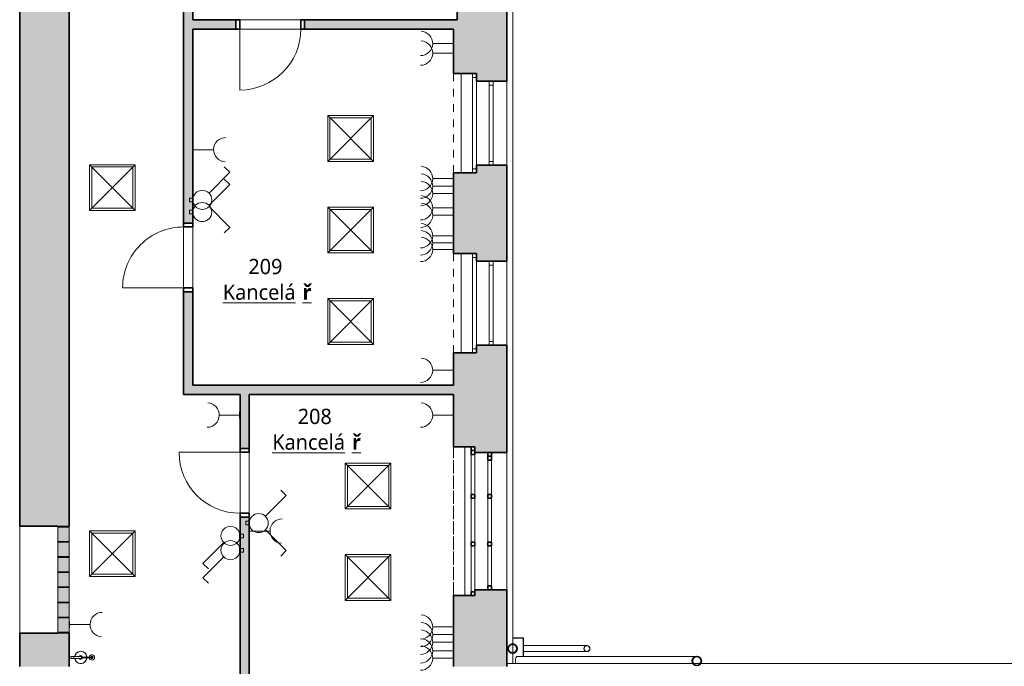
# Model space of a CAD drawing. Header units: metres. Extents: x -0.2 to 46.8, y -4.9 to 28.
# Tile 9 of 15: x -0.2 to 12.7, y 14.8 to 23.2. Entities that reach past the tile are written whole.
import ezdxf

# ---------------------------------------------------------------- set-up
doc = ezdxf.new("R2010")
doc.units = ezdxf.units.M
doc.linetypes.add('AV - Cerch_ 1 tecka 4mm', pattern=[0.006, 0.004, -0.001, 0, -0.001])
doc.layers.add('AV-MISTNOSTI', color=5, linetype='Continuous', lineweight=5, true_color=0x0000ff)
doc.layers.add('AV-TEXTY', color=5, linetype='Continuous', lineweight=13, true_color=0x0000ff)
doc.layers.add('AV-SRAFY', color=7, linetype='Continuous', lineweight=35)
doc.layers.add('AV-STAVBA', color=7, linetype='Continuous', lineweight=18)
doc.styles.add('Trebuchet MS_B', font='trebuc.ttf', dxfattribs={"height": 0.2})

# ---------------------------------------------------------------- blocks, each defined once
blk = doc.blocks.new('DO_1-P_Obl__členěné_1111_nadsvětlík - 800x2020_100-975161-2NP')
at = {"layer": 'AV-STAVBA', "color": 254, "true_color": 0xcccccc}
for p, q in [((-0.404, 0.73), (-0.404, -0.07)), ((-0.404, -0.07), (0.396, -0.07)), ((-0.404, -0.19), (-0.404, -0.07)), ((0.396, -0.19), (0.396, -0.07)), ((0.396, -0.07), (0.396, -0.19)), ((-0.454, -0.19), (-0.404, -0.19)), ((-0.404, -0.19), (0.396, -0.19)), ((0.396, -0.19), (0.446, -0.19))]:
    blk.add_line(p, q, dxfattribs=at)
at = {"layer": 'AV-STAVBA', "color": 254, "lineweight": 35, "true_color": 0xcccccc}
for p, q in [((-0.404, -0.07), (-0.454, -0.07)), ((-0.454, -0.07), (-0.454, -0.19)), ((-0.404, -0.19), (-0.404, -0.07)), ((0.446, -0.07), (0.396, -0.07)), ((0.396, -0.07), (0.396, -0.19)), ((0.446, -0.19), (0.446, -0.07)), ((-0.454, -0.19), (-0.404, -0.19)), ((0.396, -0.19), (0.446, -0.19))]:
    blk.add_line(p, q, dxfattribs=at)
at = {"layer": 'AV-STAVBA', "color": 254, "linetype": 'AV - Cerch_ 1 tecka 4mm', "true_color": 0xcccccc}
for p, q in [((-0.404, -0.07), (0.396, -0.07)), ((-0.454, -0.19), (0.446, -0.19)), ((-0.404, -0.19), (0.396, -0.19))]:
    blk.add_line(p, q, dxfattribs=at)
at = {"layer": 'AV-STAVBA', "color": 254, "true_color": 0xcccccc}
blk.add_arc((-0.404, -0.07), 0.8, 360, 90, dxfattribs=at)
blk = doc.blocks.new('DO_1-L_Obl__členěné_1111 - 800x2020_100-969883-2NP')
at = {"layer": 'AV-STAVBA', "color": 254, "true_color": 0xcccccc}
for p, q in [((0.4, 0.73), (0.4, -0.07)), ((-0.4, -0.07), (0.4, -0.07)), ((-0.4, -0.19), (-0.4, -0.07)), ((0.4, -0.19), (0.4, -0.07)), ((0.4, -0.07), (0.4, -0.19)), ((-0.45, -0.19), (-0.4, -0.19)), ((-0.4, -0.19), (0.4, -0.19)), ((0.4, -0.19), (0.45, -0.19))]:
    blk.add_line(p, q, dxfattribs=at)
at = {"layer": 'AV-STAVBA', "color": 254, "lineweight": 35, "true_color": 0xcccccc}
for p, q in [((-0.4, -0.07), (-0.45, -0.07)), ((-0.45, -0.07), (-0.45, -0.19)), ((-0.4, -0.19), (-0.4, -0.07)), ((0.45, -0.07), (0.4, -0.07)), ((0.4, -0.07), (0.4, -0.19)), ((0.45, -0.19), (0.45, -0.07)), ((-0.45, -0.19), (-0.4, -0.19)), ((0.4, -0.19), (0.45, -0.19))]:
    blk.add_line(p, q, dxfattribs=at)
at = {"layer": 'AV-STAVBA', "color": 254, "linetype": 'AV - Cerch_ 1 tecka 4mm', "true_color": 0xcccccc}
for p, q in [((-0.4, -0.07), (0.4, -0.07)), ((-0.45, -0.19), (0.45, -0.19)), ((-0.4, -0.19), (0.4, -0.19))]:
    blk.add_line(p, q, dxfattribs=at)
at = {"layer": 'AV-STAVBA', "color": 254, "true_color": 0xcccccc}
blk.add_arc((0.4, -0.07), 0.8, 90, 180, dxfattribs=at)
blk = doc.blocks.new('DO_1-L_Obl__členěné_1111_nadsvětlík - 800x2000-977328-2NP')
at = {"layer": 'AV-STAVBA', "color": 254, "true_color": 0xcccccc}
for p, q in [((0.396, 0.73), (0.396, -0.07)), ((-0.404, -0.07), (0.396, -0.07)), ((-0.404, -0.19), (-0.404, -0.07)), ((0.396, -0.19), (0.396, -0.07)), ((0.396, -0.07), (0.396, -0.19)), ((-0.454, -0.19), (-0.404, -0.19)), ((-0.404, -0.19), (0.396, -0.19)), ((0.396, -0.19), (0.446, -0.19))]:
    blk.add_line(p, q, dxfattribs=at)
at = {"layer": 'AV-STAVBA', "color": 254, "lineweight": 35, "true_color": 0xcccccc}
for p, q in [((-0.404, -0.07), (-0.454, -0.07)), ((-0.454, -0.07), (-0.454, -0.19)), ((-0.404, -0.19), (-0.404, -0.07)), ((0.446, -0.07), (0.396, -0.07)), ((0.396, -0.07), (0.396, -0.19)), ((0.446, -0.19), (0.446, -0.07)), ((-0.454, -0.19), (-0.404, -0.19)), ((0.396, -0.19), (0.446, -0.19))]:
    blk.add_line(p, q, dxfattribs=at)
at = {"layer": 'AV-STAVBA', "color": 254, "linetype": 'AV - Cerch_ 1 tecka 4mm', "true_color": 0xcccccc}
for p, q in [((-0.404, -0.07), (0.396, -0.07)), ((-0.454, -0.19), (0.446, -0.19)), ((-0.404, -0.19), (0.396, -0.19))]:
    blk.add_line(p, q, dxfattribs=at)
at = {"layer": 'AV-STAVBA', "color": 254, "true_color": 0xcccccc}
blk.add_arc((0.396, -0.07), 0.8, 90, 180, dxfattribs=at)
blk = doc.blocks.new('WI_Luxfery - 1400x1800-1175735-2NP')
at = {"layer": 'AV-STAVBA', "linetype": 'AV - Cerch_ 1 tecka 4mm', "true_color": 0xdbdbdb}
for points in [[(0.635, 0.325), (-0.765, 0.325), (-0.765, 0.175), (0.635, 0.175)], [(-0.755, 0.325), (-0.765, 0.325), (-0.765, 0.175), (-0.755, 0.175)], [(-0.556, 0.325), (-0.566, 0.325), (-0.566, 0.175), (-0.556, 0.175)], [(-0.358, 0.325), (-0.368, 0.325), (-0.368, 0.175), (-0.358, 0.175)], [(-0.159, 0.325), (-0.169, 0.325), (-0.169, 0.175), (-0.159, 0.175)], [(0.039, 0.325), (0.029, 0.325), (0.029, 0.175), (0.039, 0.175)], [(0.238, 0.325), (0.228, 0.325), (0.228, 0.175), (0.238, 0.175)], [(0.436, 0.325), (0.426, 0.325), (0.426, 0.175), (0.436, 0.175)], [(0.635, 0.325), (0.625, 0.325), (0.625, 0.175), (0.635, 0.175)]]:
    blk.add_hatch(color=254, dxfattribs=at).paths.add_polyline_path(points)
at = {"layer": 'AV-STAVBA', "color": 254, "true_color": 0xcccccc}
for p, q in [((-0.765, 0.175), (-0.765, 0.325)), ((-0.765, 0.325), (0.635, 0.325)), ((-0.765, 0.325), (-0.765, 0.175)), ((-0.755, 0.325), (-0.765, 0.325)), ((-0.755, 0.175), (-0.755, 0.325)), ((-0.566, 0.325), (-0.566, 0.175)), ((-0.556, 0.325), (-0.566, 0.325)), ((-0.556, 0.175), (-0.556, 0.325)), ((-0.368, 0.325), (-0.368, 0.175)), ((-0.358, 0.325), (-0.368, 0.325)), ((-0.358, 0.175), (-0.358, 0.325)), ((-0.169, 0.325), (-0.169, 0.175)), ((-0.159, 0.325), (-0.169, 0.325)), ((-0.159, 0.175), (-0.159, 0.325)), ((0.029, 0.325), (0.029, 0.175)), ((0.039, 0.325), (0.029, 0.325)), ((0.039, 0.175), (0.039, 0.325)), ((0.228, 0.325), (0.228, 0.175)), ((0.238, 0.325), (0.228, 0.325)), ((0.238, 0.175), (0.238, 0.325)), ((0.426, 0.325), (0.426, 0.175)), ((0.436, 0.325), (0.426, 0.325)), ((0.436, 0.175), (0.436, 0.325)), ((0.625, 0.325), (0.625, 0.175)), ((0.635, 0.325), (0.625, 0.325)), ((0.635, 0.325), (0.635, 0.175)), ((0.635, 0.175), (0.635, 0.325)), ((0.635, 0.175), (-0.765, 0.175)), ((-0.765, 0.175), (-0.755, 0.175)), ((-0.566, 0.175), (-0.556, 0.175)), ((-0.368, 0.175), (-0.358, 0.175)), ((-0.169, 0.175), (-0.159, 0.175)), ((0.029, 0.175), (0.039, 0.175)), ((0.228, 0.175), (0.238, 0.175)), ((0.426, 0.175), (0.436, 0.175)), ((0.625, 0.175), (0.635, 0.175))]:
    blk.add_line(p, q, dxfattribs=at)
at = {"layer": 'AV-STAVBA', "color": 254, "linetype": 'AV - Cerch_ 1 tecka 4mm', "true_color": 0xcccccc}
for p, q in [((-0.765, 0.325), (0.635, 0.325)), ((-0.765, -0.325), (0.635, -0.325))]:
    blk.add_line(p, q, dxfattribs=at)
blk = doc.blocks.new('WI_2-2_dvojité s příčlemi_bez středního sloupku - 1100x2000-1176506-2NP')
at = {"layer": 'AV-STAVBA', "color": 254, "linetype": 'AV - Cerch_ 1 tecka 4mm', "lineweight": 13, "true_color": 0xcccccc}
for p, q in [((-0.55, 0.35), (0.55, 0.35)), ((-0.65, -0.35), (0.65, -0.35))]:
    blk.add_line(p, q, dxfattribs=at)
at = {"layer": 'AV-STAVBA', "color": 254, "true_color": 0xcccccc}
for p, q in [((-0.55, 0.12), (-0.55, 0.17)), ((-0.55, 0.17), (0.55, 0.17)), ((-0.5, 0.12), (-0.5, 0.17)), ((0.5, 0.12), (0.5, 0.17)), ((0.55, 0.12), (0.55, 0.17)), ((-0.55, 0.12), (0.55, 0.12)), ((-0.65, -0.05), (-0.65, -0.1)), ((-0.65, -0.05), (0.65, -0.05)), ((-0.65, -0.1), (0.65, -0.1)), ((-0.6, -0.05), (-0.6, -0.1)), ((0.6, -0.05), (0.6, -0.1)), ((0.65, -0.05), (0.65, -0.1))]:
    blk.add_line(p, q, dxfattribs=at)
blk = doc.blocks.new('GM_Nika_obdélníková - 1300x690-1176920-2NP')
at = {"layer": 'AV-STAVBA', "color": 254, "linetype": 'AV - Cerch_ 1 tecka 4mm', "true_color": 0xcccccc}
blk.add_line((-0.65, 0.35), (0.65, 0.35), dxfattribs=at)
blk = doc.blocks.new('WI_3-3_dvojité_s příčlemi - 1800x2300-1204608-2NP')
at = {"layer": 'AV-STAVBA', "color": 254, "linetype": 'AV - Cerch_ 1 tecka 4mm', "lineweight": 13, "true_color": 0xcccccc}
for p, q in [((0.975, 0.35), (-0.975, 0.35)), ((0.9, 0.35), (-0.9, 0.35)), ((-0.9, 0.35), (0.9, 0.35)), ((0.975, -0.35), (-0.975, -0.35)), ((-0.975, -0.35), (0.975, -0.35)), ((0.9, -0.35), (-0.9, -0.35))]:
    blk.add_line(p, q, dxfattribs=at)
at = {"layer": 'AV-STAVBA', "color": 254, "lineweight": 35, "true_color": 0xcccccc}
for p, q in [((-0.85, 0.15), (-0.9, 0.15)), ((-0.85, 0.1), (-0.85, 0.15)), ((-0.8, 0.15), (-0.85, 0.15)), ((-0.85, 0.15), (-0.85, 0.1)), ((-0.8, 0.1), (-0.8, 0.15)), ((-0.3, 0.15), (-0.35, 0.15)), ((-0.35, 0.15), (-0.35, 0.1)), ((-0.3, 0.1), (-0.3, 0.15)), ((0.325, 0.15), (0.275, 0.15)), ((0.275, 0.15), (0.275, 0.1)), ((0.325, 0.1), (0.325, 0.15)), ((0.9, 0.15), (0.85, 0.15)), ((0.85, 0.15), (0.85, 0.1)), ((-0.9, 0.1), (-0.85, 0.1)), ((-0.85, 0.1), (-0.8, 0.1)), ((-0.35, 0.1), (-0.3, 0.1)), ((0.275, 0.1), (0.325, 0.1)), ((0.85, 0.1), (0.9, 0.1)), ((-0.925, -0.12), (-0.975, -0.12)), ((-0.925, -0.07), (-0.925, -0.12)), ((-0.925, -0.12), (-0.925, -0.07)), ((-0.875, -0.12), (-0.925, -0.12)), ((-0.9, -0.07), (-0.875, -0.07)), ((-0.875, -0.07), (-0.875, -0.12)), ((-0.35, -0.12), (-0.35, -0.07)), ((-0.35, -0.07), (-0.3, -0.07)), ((-0.3, -0.12), (-0.35, -0.12)), ((-0.3, -0.07), (-0.3, -0.12)), ((0.275, -0.12), (0.275, -0.07)), ((0.275, -0.07), (0.325, -0.07)), ((0.325, -0.12), (0.275, -0.12)), ((0.325, -0.07), (0.325, -0.12)), ((0.925, -0.12), (0.925, -0.07)), ((0.975, -0.12), (0.925, -0.12))]:
    blk.add_line(p, q, dxfattribs=at)
at = {"layer": 'AV-STAVBA', "color": 254, "true_color": 0xcccccc}
for p, q in [((-0.9, 0.1), (-0.9, 0.15)), ((-0.9, 0.15), (0.9, 0.15)), ((-0.85, 0.1), (-0.85, 0.15)), ((-0.8, 0.15), (-0.35, 0.15)), ((-0.3, 0.15), (0.275, 0.15)), ((0.325, 0.15), (0.85, 0.15)), ((0.85, 0.1), (0.85, 0.15)), ((0.9, 0.1), (0.9, 0.15)), ((-0.9, 0.1), (0.9, 0.1)), ((-0.35, 0.1), (-0.8, 0.1)), ((0.275, 0.1), (-0.3, 0.1)), ((0.85, 0.1), (0.325, 0.1)), ((-0.975, -0.07), (-0.975, -0.12)), ((-0.975, -0.07), (0.975, -0.07)), ((-0.975, -0.12), (0.975, -0.12)), ((-0.925, -0.07), (-0.925, -0.12)), ((-0.35, -0.07), (-0.875, -0.07)), ((-0.875, -0.12), (-0.35, -0.12)), ((-0.3, -0.12), (0.275, -0.12)), ((0.325, -0.12), (0.925, -0.12)), ((0.925, -0.07), (0.925, -0.12)), ((0.975, -0.07), (0.975, -0.12))]:
    blk.add_line(p, q, dxfattribs=at)
blk = doc.blocks.new('GM_Nika_obdélníková - 1950x660-1192761-2NP')
at = {"layer": 'AV-STAVBA', "color": 254, "linetype": 'AV - Cerch_ 1 tecka 4mm', "true_color": 0xcccccc}
blk.add_line((-0.975, 0.35), (0.975, 0.35), dxfattribs=at)
blk = doc.blocks.new('GM_Dešťový svod_01 - GM_Dešťový svod_01-1503299-2NP')
at = {"layer": 'AV-STAVBA', "color": 254, "true_color": 0xcccccc}
blk.add_line((8.646, 14.883), (6.287, 14.883), dxfattribs=at)
at = {"layer": 'AV-STAVBA', "color": 254, "lineweight": 35, "true_color": 0xcccccc}
for radius, start, end in [(0.06, 0, 180), (0.058, 0, 180), (0.06, 180, 0), (0.058, 180, 0)]:
    blk.add_arc((8.646, 14.823), radius, start, end, dxfattribs=at)
at = {"layer": 'AV-STAVBA', "color": 254, "true_color": 0xcccccc}
for start_param, end_param in [(0, 1.570796), (1.570796, 2.183221)]:
    blk.add_ellipse((6.287, 14.823), major_axis=(0, 0.06), ratio=0.325568, start_param=start_param, end_param=end_param, dxfattribs=at)
for points, knots in [([(8.607, 14.869), (8.606, 14.868), (8.603, 14.865), (8.598, 14.86), (8.595, 14.855), (8.593, 14.851), (8.593, 14.851)], [0.7250892, 0.7250892, 0.7250892, 0.7250892, 0.75, 0.7916667, 0.8333333, 0.8493649, 0.8493649, 0.8493649, 0.8493649]), ([(8.608, 14.867), (8.609, 14.868), (8.61, 14.869), (8.612, 14.87), (8.612, 14.87)], [0.27491083, 0.27491083, 0.27491083, 0.27491083, 0.29166667, 0.29851886, 0.29851886, 0.29851886, 0.29851886]), ([(8.632, 14.882), (8.632, 14.881), (8.63, 14.881), (8.627, 14.88), (8.622, 14.878), (8.616, 14.876), (8.612, 14.873), (8.611, 14.872)], [0.5747034, 0.5747034, 0.5747034, 0.5747034, 0.5833333, 0.6041667, 0.625, 0.6666667, 0.7014811, 0.7014811, 0.7014811, 0.7014811]), ([(8.658, 14.882), (8.656, 14.882), (8.653, 14.883), (8.647, 14.883), (8.642, 14.883), (8.638, 14.883), (8.636, 14.882), (8.635, 14.882)], [0.4386826, 0.4386826, 0.4386826, 0.4386826, 0.4583333, 0.5, 0.5208333, 0.5416667, 0.5613174, 0.5613174, 0.5613174, 0.5613174]), ([(8.682, 14.872), (8.68, 14.873), (8.676, 14.876), (8.669, 14.879), (8.664, 14.881), (8.661, 14.881), (8.66, 14.882)], [0.2985189, 0.2985189, 0.2985189, 0.2985189, 0.3333333, 0.375, 0.4166667, 0.4244677, 0.4244677, 0.4244677, 0.4244677]), ([(8.68, 14.87), (8.681, 14.87), (8.682, 14.869), (8.683, 14.868), (8.684, 14.867)], [0.70148114, 0.70148114, 0.70148114, 0.70148114, 0.70833333, 0.72508917, 0.72508917, 0.72508917, 0.72508917]), ([(8.7, 14.851), (8.699, 14.851), (8.697, 14.855), (8.694, 14.86), (8.689, 14.865), (8.686, 14.868), (8.685, 14.869)], [0.1506351, 0.1506351, 0.1506351, 0.1506351, 0.1666667, 0.2083333, 0.25, 0.2749108, 0.2749108, 0.2749108, 0.2749108]), ([(8.591, 14.847), (8.59, 14.844), (8.587, 14.837), (8.586, 14.828), (8.586, 14.823)], [0.8702188, 0.8702188, 0.8702188, 0.8702188, 0.9166667, 1, 1, 1, 1]), ([(8.586, 14.823), (8.586, 14.818), (8.587, 14.81), (8.59, 14.802), (8.591, 14.799)], [0, 0, 0, 0, 0.0833333, 0.1297812, 0.1297812, 0.1297812, 0.1297812]), ([(8.593, 14.796), (8.593, 14.795), (8.595, 14.793), (8.596, 14.79), (8.597, 14.789)], [0.15063513, 0.15063513, 0.15063513, 0.15063513, 0.16666667, 0.19494079, 0.19494079, 0.19494079, 0.19494079]), ([(8.695, 14.789), (8.696, 14.79), (8.698, 14.793), (8.699, 14.795), (8.7, 14.796)], [0.80505921, 0.80505921, 0.80505921, 0.80505921, 0.83333333, 0.84936487, 0.84936487, 0.84936487, 0.84936487]), ([(8.706, 14.823), (8.706, 14.828), (8.705, 14.837), (8.702, 14.844), (8.701, 14.847)], [0, 0, 0, 0, 0.0833333, 0.1297812, 0.1297812, 0.1297812, 0.1297812]), ([(8.701, 14.799), (8.702, 14.802), (8.705, 14.81), (8.706, 14.818), (8.706, 14.823)], [0.8702188, 0.8702188, 0.8702188, 0.8702188, 0.9166667, 1, 1, 1, 1])]:
    blk.add_open_spline(points, degree=3, knots=knots, dxfattribs=at)
for points in [[(8.633, 14.88), (8.633, 14.88), (8.634, 14.88), (8.635, 14.88)], [(8.657, 14.88), (8.658, 14.88), (8.659, 14.88), (8.66, 14.88)], [(8.593, 14.846), (8.593, 14.847), (8.594, 14.849), (8.595, 14.85)], [(8.595, 14.797), (8.594, 14.798), (8.593, 14.799), (8.593, 14.8)], [(8.698, 14.85), (8.698, 14.849), (8.699, 14.847), (8.699, 14.846)], [(8.699, 14.8), (8.699, 14.799), (8.698, 14.798), (8.698, 14.797)]]:
    blk.add_open_spline(points, degree=3, dxfattribs=at)
blk = doc.blocks.new('GM_Dešťový svod_02 - GM_Dešťový svod_02-1503358-2NP')
at = {"layer": 'AV-STAVBA', "color": 254, "true_color": 0xcccccc}
for p, q in [((6.375, 15.128), (6.235, 15.128)), ((6.235, 15.123), (6.37, 15.123)), ((6.37, 15.123), (6.37, 14.883)), ((6.375, 14.883), (6.375, 15.128)), ((7.205, 15.025), (6.375, 15.025)), ((6.375, 14.945), (7.205, 14.945))]:
    blk.add_line(p, q, dxfattribs=at)
at = {"layer": 'AV-STAVBA', "color": 254, "lineweight": 35, "true_color": 0xcccccc}
for radius, start, end in [(0.06, 0, 180), (0.06, 180, 0), (0.058, 0, 180), (0.058, 180, 0)]:
    blk.add_arc((6.23, 14.985), radius, start, end, dxfattribs=at)
at = {"layer": 'AV-STAVBA', "color": 254, "true_color": 0xcccccc}
for radius, start, end in [(0.04, 0, 180), (0.04, 180, 0), (0.038, 0, 180), (0.038, 180, 0)]:
    blk.add_arc((7.205, 14.985), radius, start, end, dxfattribs=at)
blk = doc.blocks.new('GM_Hasicí přístroj - Hasici pristroj-1546942-2NP')
at = {"layer": 'AV-STAVBA', "color": 254, "lineweight": 13, "true_color": 0xcccccc}
for p, q in [((-0.043, 0.004), (-0.101, 0.004)), ((-0.042, 0.011), (0.058, 0.011)), ((-0.042, 0.011), (-0.042, -0.014)), ((0.058, 0.011), (0.06, 0.011)), ((0.058, 0.011), (0.058, -0.014)), ((0.06, 0.011), (0.098, 0.011)), ((0.06, 0.011), (0.06, -0.014)), ((0.098, 0.011), (0.098, -0.014)), ((-0.101, -0.006), (-0.043, -0.006)), ((0.058, -0.014), (-0.042, -0.014)), ((0.06, -0.014), (0.058, -0.014)), ((0.098, -0.014), (0.06, -0.014))]:
    blk.add_line(p, q, dxfattribs=at)
at = {"layer": 'AV-STAVBA', "color": 254, "lineweight": 13, "true_color": 0xcccccc, "flags": 128}
for points in [[(-0.101, 0.004), (-0.103, 0.004), (-0.106, 0.004), (-0.109, 0.004), (-0.112, 0.004), (-0.115, 0.004), (-0.118, 0.004), (-0.121, 0.004), (-0.123, 0.004), (-0.126, 0.004), (-0.129, 0.004), (-0.131, 0.004), (-0.134, 0.004), (-0.137, 0.004), (-0.139, 0.004), (-0.142, 0.004), (-0.144, 0.004), (-0.147, 0.004), (-0.149, 0.004), (-0.151, 0.004), (-0.153, 0.004), (-0.156, 0.004), (-0.158, 0.004), (-0.16, 0.004), (-0.162, 0.004), (-0.163, 0.004), (-0.165, 0.004), (-0.167, 0.004), (-0.168, 0.004), (-0.17, 0.004), (-0.171, 0.004), (-0.171, 0.004)], [(-0.171, -0.006), (-0.17, -0.006), (-0.169, -0.006), (-0.167, -0.006), (-0.166, -0.006), (-0.164, -0.006), (-0.162, -0.006), (-0.16, -0.006), (-0.158, -0.006), (-0.156, -0.006), (-0.154, -0.006), (-0.152, -0.006), (-0.15, -0.006), (-0.148, -0.006), (-0.145, -0.006), (-0.143, -0.006), (-0.14, -0.006), (-0.138, -0.006), (-0.135, -0.006), (-0.133, -0.006), (-0.13, -0.006), (-0.127, -0.006), (-0.124, -0.006), (-0.122, -0.006), (-0.119, -0.006), (-0.116, -0.006), (-0.113, -0.006), (-0.11, -0.006), (-0.107, -0.006), (-0.105, -0.006), (-0.102, -0.006), (-0.101, -0.006)]]:
    blk.add_lwpolyline(points, dxfattribs=at)
at = {"layer": 'AV-STAVBA', "color": 254, "lineweight": 13, "true_color": 0xcccccc}
for centre, radius, start, end in [((-0.177, -0.001), 0.035, 7.2375, 180), ((-0.176, -0.001), 0.015, 18.6492, 180), ((-0.176, -0.001), 0.015, 165, 180), ((-0.176, -0.001), 0.015, 105, 134.9362), ((-0.171, -0.001), 0.005, 150, 180), ((-0.171, -0.001), 0.005, 90, 120), ((-0.176, -0.001), 0.015, 45.0638, 75), ((-0.176, -0.001), 0.015, 18.6492, 44.9362), ((-0.031, -0.001), 0.08, 90, 176.3766), ((-0.031, -0.001), 0.08, 159.9713, 176.4282), ((-0.031, -0.001), 0.08, 114.9713, 155.0287), ((-0.031, -0.001), 0.08, 90, 110.0287), ((-0.031, -0.001), 0.025, 90, 169.2003), ((-0.031, -0.001), 0.08, 69.9713, 90), ((-0.031, -0.001), 0.08, 9.1868, 90), ((-0.031, -0.001), 0.025, 30, 90), ((-0.031, -0.001), 0.08, 24.9713, 65.0287), ((-0.031, -0.001), 0.08, 9.0556, 20.0287), ((-0.177, -0.001), 0.035, 180, 351.9689), ((-0.176, -0.001), 0.015, 174.9501, 180), ((-0.176, -0.001), 0.015, 180, 185.0499), ((-0.176, -0.001), 0.015, 180, 224.9362), ((-0.176, -0.001), 0.015, 180, 341.9765), ((-0.176, -0.001), 0.015, 240, 270), ((-0.171, -0.001), 0.005, 180, 210), ((-0.171, -0.001), 0.005, 240, 300), ((-0.176, -0.001), 0.015, 330, 341.9765), ((-0.031, -0.001), 0.08, 183.5619, 200.0287), ((-0.031, -0.001), 0.08, 183.6137, 270), ((-0.031, -0.001), 0.08, 204.9713, 245.0287), ((-0.031, -0.001), 0.08, 249.9713, 270), ((-0.031, -0.001), 0.025, 190.7995, 270), ((-0.031, -0.001), 0.08, 270, 350.8132), ((-0.031, -0.001), 0.025, 270, 330), ((-0.031, -0.001), 0.08, 270, 290.0287), ((-0.031, -0.001), 0.08, 294.9713, 335.0287), ((-0.031, -0.001), 0.08, 339.9713, 350.9444)]:
    blk.add_arc(centre, radius, start, end, dxfattribs=at)
for points, knots in [([(-0.176, -0.001), (-0.176, -0.001), (-0.176, 0), (-0.175, 0.002), (-0.174, 0.003), (-0.173, 0.003), (-0.173, 0.003), (-0.172, 0.003)], [0, 0, 0, 0, 0.1111111, 0.2222222, 0.3333333, 0.3888889, 0.4444444, 0.4444444, 0.4444444, 0.4444444]), ([(-0.169, -0.006), (-0.169, -0.006), (-0.17, -0.006), (-0.171, -0.006), (-0.171, -0.006), (-0.172, -0.006), (-0.173, -0.006), (-0.174, -0.006), (-0.175, -0.005), (-0.176, -0.003), (-0.176, -0.002), (-0.176, -0.001)], [0.3333333, 0.3333333, 0.3333333, 0.3333333, 0.3888889, 0.4444444, 0.5, 0.5555556, 0.6111111, 0.6666667, 0.7777778, 0.8888889, 1, 1, 1, 1])]:
    blk.add_open_spline(points, degree=3, knots=knots, dxfattribs=at)
for points in [[(-0.1, -0.001), (-0.1, -0.001), (-0.1, 0), (-0.1, 0.002), (-0.101, 0.003), (-0.101, 0.003), (-0.101, 0.003)], [(-0.101, -0.006), (-0.101, -0.006), (-0.101, -0.006), (-0.1, -0.005), (-0.1, -0.003), (-0.1, -0.002), (-0.1, -0.001)]]:
    blk.add_open_spline(points, degree=3, dxfattribs=at)
blk = doc.blocks.new('Řísma 2NP_ vnitroblok - Řísma 2NP_ vnitroblok-1646675-2NP')
at = {"layer": 'AV-STAVBA', "color": 254, "true_color": 0xcccccc}
for p, q in [((6.155, 14.789), (8.599, 14.789)), ((8.601, 14.789), (8.691, 14.789)), ((8.694, 14.789), (25.132, 14.789))]:
    blk.add_line(p, q, dxfattribs=at)
blk = doc.blocks.new('Římsa vnitroblok - Římsa vnitroblok-1647102-2NP')
at = {"layer": 'AV-STAVBA', "color": 254, "true_color": 0xcccccc}
for p, q in [((6.155, 27.996), (6.235, 27.996)), ((6.235, 15.044), (6.235, 27.996)), ((6.235, 14.929), (6.235, 15.042)), ((6.235, 14.789), (6.235, 14.927))]:
    blk.add_line(p, q, dxfattribs=at)
blk = doc.blocks.new('D0089 - 1514 - OÚPSŘ_Benešova_rvt-1-2NP')
at = {"layer": 'AV-SRAFY', "lineweight": 18, "true_color": 0xcccccc}
h = blk.add_hatch(color=254, dxfattribs=at)
h.paths.add_polyline_path([(0.415, 14.748), (0.415, 15.188), (-0.235, 15.188), (-0.235, 14.748), (0.225, 14.748)])
h.paths.add_polyline_path([(-0.235, 16.588), (0.415, 16.588), (0.415, 27.996), (-0.235, 27.996), (-0.235, 18.468)])
h = blk.add_hatch(color=254, dxfattribs=at)
h.paths.add_polyline_path([(2.035, 18.438), (2.035, 19.663), (1.915, 19.663), (1.915, 18.438)])
h.paths.add_polyline_path([(1.915, 20.563), (2.035, 20.563), (2.035, 23.918), (1.915, 23.918), (1.915, 21.356)])
h.paths.add_polyline_path([(1.915, 24.818), (2.035, 24.818), (2.035, 27.946), (1.915, 27.946), (1.915, 27.133)])
h = blk.add_hatch(color=254, dxfattribs=at)
h.paths.add_polyline_path([(5.505, 23.228), (6.155, 23.228), (6.155, 23.693), (5.805, 23.693), (5.805, 23.593), (5.505, 23.593)])
h.paths.add_polyline_path([(6.155, 24.793), (6.155, 26.096), (5.785, 26.096), (5.785, 26.031), (5.505, 26.031), (5.505, 24.893), (5.805, 24.893), (5.805, 24.793)])
h.paths.add_polyline_path([(6.155, 27.816), (6.155, 27.996), (5.505, 27.996), (5.505, 27.881), (5.785, 27.881), (5.785, 27.816)])
h = blk.add_hatch(color=254, dxfattribs=at)
h.paths.add_polyline_path([(3.755, 23.108), (5.455, 23.108), (5.455, 23.228), (3.502, 23.228), (3.502, 23.108)])
h.paths.add_polyline_path([(2.602, 23.108), (2.602, 23.228), (2.035, 23.228), (2.035, 23.108)])
h = blk.add_hatch(color=254, dxfattribs=at)
h.paths.add_polyline_path([(5.788, 14.748), (6.155, 14.748), (6.155, 15.756), (5.735, 15.756), (5.735, 15.681), (5.455, 15.681), (5.455, 14.748)])
h.paths.add_polyline_path([(5.735, 17.556), (6.155, 17.556), (6.155, 18.963), (5.755, 18.963), (5.755, 18.863), (5.455, 18.863), (5.455, 17.631), (5.735, 17.631)])
h.paths.add_polyline_path([(6.155, 20.063), (6.155, 21.323), (5.755, 21.323), (5.755, 21.223), (5.455, 21.223), (5.455, 20.163), (5.755, 20.163), (5.755, 20.063)])
h.paths.add_polyline_path([(6.155, 22.423), (6.155, 23.228), (5.455, 23.228), (5.455, 22.523), (5.755, 22.523), (5.755, 22.423)])
blk.add_hatch(color=254, dxfattribs=at).paths.add_polyline_path([(5.455, 18.318), (5.455, 18.438), (1.915, 18.438), (1.915, 18.318), (3.755, 18.318)])
h = blk.add_hatch(color=254, dxfattribs=at)
h.paths.add_polyline_path([(2.775, 9.988), (2.775, 10.771), (2.655, 10.771), (2.655, 9.988)])
h.paths.add_polyline_path([(2.775, 11.671), (2.775, 13.348), (2.655, 13.348), (2.655, 11.671)])
h.paths.add_polyline_path([(2.655, 14.248), (2.775, 14.248), (2.775, 16.708), (2.655, 16.708), (2.655, 15.58)])
h.paths.add_polyline_path([(2.775, 17.608), (2.775, 18.318), (2.655, 18.318), (2.655, 17.608)])
at = {"layer": 'AV-STAVBA', "color": 254, "lineweight": 35, "true_color": 0xcccccc}
for p, q in [((-0.235, 27.996), (-0.235, 16.588)), ((0.415, 16.588), (0.415, 27.996)), ((1.915, 23.918), (1.915, 20.563)), ((2.035, 23.228), (2.035, 23.918)), ((6.155, 23.228), (6.155, 23.693)), ((5.505, 23.593), (5.505, 23.228)), ((2.602, 23.228), (2.035, 23.228)), ((2.602, 23.108), (2.602, 23.228)), ((5.455, 23.228), (3.502, 23.228)), ((3.502, 23.228), (3.502, 23.108)), ((5.505, 23.228), (5.455, 23.228)), ((6.155, 22.423), (6.155, 23.228)), ((2.035, 20.563), (2.035, 23.108)), ((2.035, 23.108), (2.602, 23.108)), ((3.502, 23.108), (5.455, 23.108)), ((5.455, 23.108), (5.455, 22.523)), ((5.455, 22.523), (5.755, 22.523)), ((5.755, 22.523), (5.755, 22.423)), ((5.755, 22.423), (6.155, 22.423)), ((6.155, 21.323), (5.755, 21.323)), ((5.755, 21.323), (5.755, 21.223)), ((6.155, 20.063), (6.155, 21.323)), ((5.755, 21.223), (5.455, 21.223)), ((5.455, 21.223), (5.455, 20.163)), ((1.915, 20.563), (2.035, 20.563)), ((5.455, 20.163), (5.755, 20.163)), ((5.755, 20.163), (5.755, 20.063)), ((5.755, 20.063), (6.155, 20.063)), ((2.035, 19.663), (1.915, 19.663)), ((1.915, 19.663), (1.915, 18.438)), ((2.035, 18.438), (2.035, 19.663)), ((5.755, 18.863), (5.455, 18.863)), ((5.455, 18.863), (5.455, 18.438)), ((6.155, 18.963), (5.755, 18.963)), ((5.755, 18.963), (5.755, 18.863)), ((6.155, 17.556), (6.155, 18.963)), ((1.915, 18.438), (1.915, 18.318)), ((5.455, 18.438), (2.035, 18.438)), ((1.915, 18.318), (2.655, 18.318)), ((2.655, 18.318), (2.655, 17.608)), ((2.775, 18.318), (5.455, 18.318)), ((2.775, 17.608), (2.775, 18.318)), ((5.455, 18.318), (5.455, 17.631)), ((2.655, 17.608), (2.775, 17.608)), ((5.455, 17.631), (5.735, 17.631)), ((5.735, 17.631), (5.735, 17.556)), ((5.735, 17.556), (6.155, 17.556)), ((2.775, 16.708), (2.655, 16.708)), ((2.655, 16.708), (2.655, 14.248)), ((2.775, 14.378), (2.775, 16.708)), ((-0.235, 16.588), (0.265, 16.588)), ((5.735, 15.681), (5.455, 15.681)), ((5.455, 15.681), (5.455, 14.748)), ((6.155, 15.756), (5.735, 15.756)), ((5.735, 15.756), (5.735, 15.681)), ((6.155, 14.748), (6.155, 15.756)), ((0.265, 15.188), (-0.235, 15.188)), ((-0.235, 15.188), (-0.235, 14.748)), ((0.415, 14.748), (0.415, 15.188))]:
    blk.add_line(p, q, dxfattribs=at)
at = {"layer": 'AV-STAVBA', "color": 254, "true_color": 0xcccccc}
for p, q in [((2.652, 23.228), (3.452, 23.228)), ((3.452, 23.108), (2.652, 23.108)), ((5.555, 21.223), (5.555, 22.523)), ((5.755, 22.423), (5.755, 21.323)), ((6.155, 22.423), (6.155, 21.323)), ((1.915, 20.513), (1.915, 19.713)), ((2.035, 20.513), (2.035, 19.713)), ((5.555, 20.163), (5.555, 18.863)), ((5.755, 20.063), (5.755, 18.963)), ((6.155, 20.063), (6.155, 18.963)), ((5.605, 15.681), (5.605, 17.631)), ((2.655, 17.558), (2.655, 16.758)), ((2.775, 17.558), (2.775, 16.758)), ((5.735, 17.531), (5.735, 17.006)), ((6.155, 17.556), (6.155, 15.756)), ((5.735, 16.956), (5.735, 16.381)), ((-0.235, 15.188), (-0.235, 16.588)), ((5.735, 16.331), (5.735, 15.756))]:
    blk.add_line(p, q, dxfattribs=at)
at = {"layer": 'AV-STAVBA', "color": 254, "lineweight": 18, "true_color": 0xcccccc}
for name in ['Římsa vnitroblok - Římsa vnitroblok-1647102-2NP', 'GM_Dešťový svod_02 - GM_Dešťový svod_02-1503358-2NP', 'GM_Dešťový svod_01 - GM_Dešťový svod_01-1503299-2NP', 'Řísma 2NP_ vnitroblok - Řísma 2NP_ vnitroblok-1646675-2NP']:
    blk.add_blockref(name, (0, 0), dxfattribs=at)
for name, p, rotation in [('DO_1-L_Obl__členěné_1111 - 800x2020_100-969883-2NP', (3.052, 23.038), 180), ('WI_2-2_dvojité s příčlemi_bez středního sloupku - 1100x2000-1176506-2NP', (5.805, 21.873), 269.9999999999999), ('GM_Nika_obdélníková - 1300x690-1176920-2NP', (5.805, 21.873), 89.99999999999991), ('DO_1-P_Obl__členěné_1111_nadsvětlík - 800x2020_100-975161-2NP', (1.845, 20.117), 89.99999999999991), ('WI_2-2_dvojité s příčlemi_bez středního sloupku - 1100x2000-1176506-2NP', (5.805, 19.513), 269.9999999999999), ('GM_Nika_obdélníková - 1300x690-1176920-2NP', (5.805, 19.513), 89.99999999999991), ('DO_1-L_Obl__členěné_1111_nadsvětlík - 800x2000-977328-2NP', (2.585, 17.163), 89.99999999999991), ('WI_3-3_dvojité_s příčlemi - 1800x2300-1204608-2NP', (5.805, 16.656), 269.9999999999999), ('GM_Nika_obdélníková - 1950x660-1192761-2NP', (5.805, 16.656), 89.99999999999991), ('WI_Luxfery - 1400x1800-1175735-2NP', (0.09, 15.823), 269.9999999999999), ('GM_Hasicí přístroj - Hasici pristroj-1546942-2NP', (0.535, 14.868), 180)]:
    blk.add_blockref(name, p, dxfattribs=dict(at, rotation=rotation))
blk = doc.blocks.new('EF_Zásuvka - Jednozásuvka-V7-2NP')
at = {"layer": 'AV-STAVBA'}
for p, q in [((5.5, 25.901), (5.5, 25.981)), ((5.5, 25.981), (5.505, 25.981)), ((5.5, 25.911), (5.5, 25.971)), ((5.5, 25.971), (5.5, 25.911)), ((5.5, 25.911), (5.5, 25.971)), ((5.5, 25.966), (5.5, 25.916)), ((5.5, 25.959), (5.5, 25.921)), ((5.5, 25.959), (5.5, 25.921)), ((5.5, 25.952), (5.5, 25.948)), ((5.5, 25.952), (5.5, 25.948)), ((5.5, 25.942), (5.5, 25.938)), ((5.5, 25.942), (5.5, 25.938)), ((5.5, 25.928), (5.5, 25.932)), ((5.5, 25.928), (5.5, 25.932)), ((5.505, 25.901), (5.5, 25.901))]:
    blk.add_line(p, q, dxfattribs=at)
blk = doc.blocks.new('EF_Vypínač - Dvojklapka-835340-2NP')
at = {"layer": 'AV-STAVBA'}
for p, q in [((1.99, 23.845), (2.035, 23.845)), ((1.99, 23.797), (1.99, 23.845)), ((2.035, 23.797), (1.99, 23.797)), ((2.035, 23.861), (2.04, 23.861)), ((2.035, 23.781), (2.035, 23.861)), ((2.04, 23.781), (2.035, 23.781)), ((2.04, 23.861), (2.04, 23.781)), ((2.04, 23.791), (2.04, 23.851)), ((2.04, 23.851), (2.04, 23.791))]:
    blk.add_line(p, q, dxfattribs=at)
blk = doc.blocks.new('EF_Vypínač - Jednoklapka-835338-2NP')
at = {"layer": 'AV-STAVBA'}
for p, q in [((1.91, 25.019), (1.91, 25.099)), ((1.91, 25.099), (1.915, 25.099)), ((1.91, 25.089), (1.91, 25.029)), ((1.91, 25.029), (1.91, 25.089)), ((1.915, 25.099), (1.915, 25.019)), ((1.915, 25.083), (1.96, 25.083)), ((1.96, 25.083), (1.96, 25.035)), ((1.915, 25.019), (1.91, 25.019)), ((1.96, 25.035), (1.915, 25.035))]:
    blk.add_line(p, q, dxfattribs=at)
blk = doc.blocks.new('LF_Svítidlo do podhledu - 600x600-922042-2NP')
at = {"layer": 'AV-STAVBA', "color": 5, "true_color": 0x0000ff}
for p, q in [((0.3, 0.3), (-0.3, 0.3)), ((-0.3, 0.3), (-0.3, -0.3)), ((-0.3, 0.3), (-0.3, -0.3)), ((0.3, 0.3), (-0.3, 0.3)), ((-0.3, -0.3), (0.3, 0.3)), ((-0.3, 0.3), (0.3, -0.3)), ((-0.27, -0.27), (-0.27, 0.27)), ((-0.27, 0.27), (0.27, 0.27)), ((0.27, 0.27), (-0.27, 0.27)), ((-0.27, 0.27), (-0.27, -0.27)), ((0.27, 0.27), (0.27, -0.27)), ((0.27, -0.27), (0.27, 0.27)), ((0.3, -0.3), (0.3, 0.3)), ((0.3, -0.3), (0.3, 0.3)), ((-0.3, -0.3), (0.3, -0.3)), ((-0.3, -0.3), (0.3, -0.3)), ((0.27, -0.27), (-0.27, -0.27)), ((-0.27, -0.27), (0.27, -0.27))]:
    blk.add_line(p, q, dxfattribs=at)

msp = doc.modelspace()

# ---------------------------------------------------------------- linework, layer by layer
at = {"layer": 'AV-TEXTY', "lineweight": 5}
for p, q in [((5.182, 22.919), (5.455, 22.919)), ((5.182, 22.792), (5.455, 22.792)), ((2.308, 21.526), (2.035, 21.526)), ((2.248, 20.956), (2.521, 21.229)), ((2.521, 21.229), (2.449, 21.301)), ((2.248, 20.797), (2.521, 21.069)), ((2.521, 21.069), (2.449, 21.141)), ((5.182, 21.148), (5.455, 21.148)), ((5.182, 21.049), (5.455, 21.049)), ((5.182, 20.95), (5.455, 20.95)), ((2.248, 20.797), (2.278, 20.826)), ((2.248, 20.78), (2.278, 20.75)), ((2.248, 20.78), (2.521, 20.507)), ((5.182, 20.764), (5.455, 20.764)), ((5.182, 20.666), (5.455, 20.666)), ((2.521, 20.507), (2.449, 20.435)), ((5.182, 20.398), (5.455, 20.398)), ((5.182, 20.305), (5.455, 20.305)), ((5.182, 20.218), (5.455, 20.218)), ((5.182, 18.635), (5.455, 18.635)), ((2.382, 18.046), (2.655, 18.046)), ((5.182, 18.046), (5.455, 18.046)), ((3.261, 16.991), (3.189, 17.063)), ((2.988, 16.719), (3.261, 16.991)), ((2.988, 16.542), (3.018, 16.512)), ((2.988, 16.542), (3.261, 16.269)), ((3.048, 16.526), (2.775, 16.526)), ((2.441, 16.375), (2.169, 16.102)), ((2.441, 16.375), (2.412, 16.345)), ((2.441, 16.187), (2.169, 15.914)), ((2.441, 16.187), (2.412, 16.157)), ((3.261, 16.269), (3.189, 16.197)), ((2.169, 16.102), (2.241, 16.03)), ((2.169, 15.914), (2.241, 15.842)), ((0.688, 15.3), (0.415, 15.3)), ((5.182, 15.268), (5.455, 15.268)), ((5.182, 15.168), (5.455, 15.168)), ((5.182, 15.069), (5.455, 15.069)), ((5.182, 14.955), (5.455, 14.955)), ((5.182, 14.86), (5.455, 14.86))]:
    msp.add_line(p, q, dxfattribs=at)
for centre in [(2.16, 20.868), (2.16, 20.708), (2.9, 16.63), (2.53, 16.463), (2.53, 16.275)]:
    msp.add_circle(centre, 0.125, dxfattribs=at)
for centre, start, end in [((5.022, 22.919), 270, 86.4105), ((5.022, 22.792), 270, 86.4105), ((2.468, 21.526), 90, 266.4105), ((5.022, 21.148), 270, 86.4105), ((5.022, 21.049), 270, 86.4105), ((5.022, 20.95), 270, 86.4105), ((5.022, 20.764), 270, 86.4105), ((5.022, 20.666), 270, 86.4105), ((5.022, 20.398), 270, 86.4105), ((5.022, 20.305), 270, 86.4105), ((5.022, 20.218), 270, 86.4105), ((5.022, 18.635), 270, 86.4105), ((2.222, 18.046), 270, 86.4105), ((5.022, 18.046), 270, 86.4105), ((3.208, 16.526), 90, 266.4105), ((0.848, 15.3), 90, 266.4105), ((5.022, 15.268), 270, 86.4105), ((5.022, 15.168), 270, 86.4105), ((5.022, 15.069), 270, 86.4105), ((5.022, 14.955), 270, 86.4105), ((5.022, 14.86), 270, 86.4105)]:
    msp.add_arc(centre, 0.16, start, end, dxfattribs=at)

# ---------------------------------------------------------------- block references
at = {"lineweight": 5}
msp.add_blockref('D0089 - 1514 - OÚPSŘ_Benešova_rvt-1-2NP', (0, 0), dxfattribs=at)
at = {"layer": 'AV-STAVBA'}
for name, p in [('EF_Zásuvka - Jednozásuvka-V7-2NP', (-0.05, -3.022)), ('EF_Zásuvka - Jednozásuvka-V7-2NP', (-0.05, -3.149)), ('EF_Zásuvka - Jednozásuvka-V7-2NP', (-0.05, -4.792)), ('EF_Zásuvka - Jednozásuvka-V7-2NP', (-0.05, -4.891)), ('EF_Zásuvka - Jednozásuvka-V7-2NP', (-0.05, -4.99)), ('EF_Vypínač - Dvojklapka-835340-2NP', (0, -2.953)), ('EF_Zásuvka - Jednozásuvka-V7-2NP', (-0.05, -5.176)), ('EF_Zásuvka - Jednozásuvka-V7-2NP', (-0.05, -5.274)), ('EF_Zásuvka - Jednozásuvka-V7-2NP', (-0.05, -5.543)), ('EF_Zásuvka - Jednozásuvka-V7-2NP', (-0.05, -5.635)), ('EF_Zásuvka - Jednozásuvka-V7-2NP', (-0.05, -5.722)), ('EF_Zásuvka - Jednozásuvka-V7-2NP', (-0.05, -7.305)), ('EF_Zásuvka - Jednozásuvka-V7-2NP', (-2.85, -7.894)), ('EF_Zásuvka - Jednozásuvka-V7-2NP', (-0.05, -7.894)), ('EF_Vypínač - Dvojklapka-835340-2NP', (0.74, -7.19)), ('EF_Vypínač - Jednoklapka-835338-2NP', (0.74, -8.596)), ('EF_Vypínač - Jednoklapka-835338-2NP', (0.74, -8.784)), ('EF_Zásuvka - Jednozásuvka-V7-2NP', (-0.05, -10.672)), ('EF_Zásuvka - Jednozásuvka-V7-2NP', (-0.05, -10.772)), ('EF_Zásuvka - Jednozásuvka-V7-2NP', (-0.05, -10.872)), ('EF_Zásuvka - Jednozásuvka-V7-2NP', (-0.05, -10.986)), ('EF_Zásuvka - Jednozásuvka-V7-2NP', (-0.05, -11.081))]:
    msp.add_blockref(name, p, dxfattribs=at)
at = {"layer": 'AV-STAVBA', "color": 5, "true_color": 0x0000ff}
for p in [(4.105, 21.673), (0.979, 21.029), (4.105, 20.473), (4.105, 19.273), (4.335, 17.117), (0.979, 16.229), (4.335, 15.917)]:
    msp.add_blockref('LF_Svítidlo do podhledu - 600x600-922042-2NP', p, dxfattribs=at)
at = {"layer": 'AV-STAVBA', "rotation": 180}
for name, p in [('EF_Zásuvka - Jednozásuvka-V7-2NP', (7.54, 47.467)), ('EF_Vypínač - Jednoklapka-835338-2NP', (3.95, 45.767)), ('EF_Zásuvka - Jednozásuvka-V7-2NP', (8.28, 42.467)), ('EF_Zásuvka - Jednozásuvka-V7-2NP', (5.92, 41.24))]:
    msp.add_blockref(name, p, dxfattribs=at)

# ---------------------------------------------------------------- texts
at = {"layer": 'AV-MISTNOSTI', "char_height": 0.2, "attachment_point": 1, "style": 'Trebuchet MS_B'}
for s, insert, width in [('209', (2.764, 20.094), 0.60127), ('\\LKancelá', (2.43, 19.758), 1.26667), ('\\L\\fTrebuchet MS|b1|i0|c238|p34|;\\Lř', (3.475, 19.758), 0.1443), ('208', (3.412, 18.129), 0.60127), ('\\LKancelá', (3.078, 17.792), 1.26667), ('\\L\\fTrebuchet MS|b1|i0|c238|p34|;\\Lř', (4.123, 17.792), 0.1443)]:
    msp.add_mtext(s, dxfattribs=dict(at, insert=insert, width=width))

doc.saveas('drawing.dxf')
